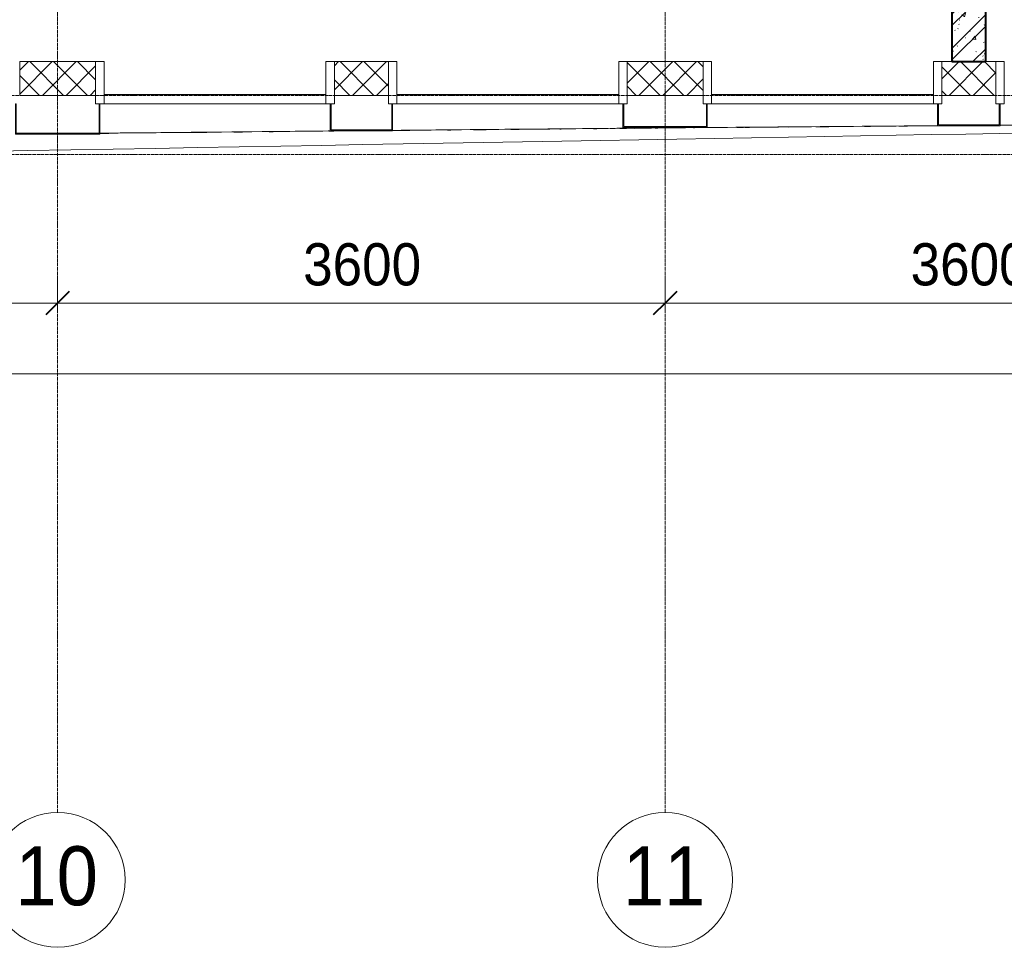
# Model space of a CAD drawing. Header units: millimetres. Extents: x 5617 to 112069, y 7718 to 237687.
# Tile 28 of 62: x 61321 to 67156, y 54849 to 60349. Entities that reach past the tile are written whole.
import ezdxf

# ---------------------------------------------------------------- set-up
doc = ezdxf.new("R2010")
doc.units = ezdxf.units.MM
doc.linetypes.add('ADSK_Линия сетки', pattern=[25, 20, -2.5, 0, -2.5])
doc.linetypes.add('Линия сетки', pattern=[25, 20, -2.5, 0, -2.5])
for name, color, linetype, lineweight in [('Импосты витража', 7, 'Continuous', 18), ('Колонны', 7, 'Continuous', 18), ('Оси', 7, 'Continuous', 9), ('Панели витража', 7, 'Continuous', 18), ('Размеры', 7, 'Continuous', 9), ('Размеры-100', 7, 'Continuous', 9), ('Стены разрез', 7, 'Continuous', 40), ('Форма', 7, 'Continuous', 18), ('Формообразующий элемент-перекрытие', 7, 'Continuous', 18)]:
    doc.layers.add(name, color=color, linetype=linetype, lineweight=lineweight)
doc.styles.add('Arial', font='arial.ttf', dxfattribs={"width": 0.9, "height": 250})
doc.styles.add('Arial_1', font='arial.ttf', dxfattribs={"width": 0.9, "height": 350})
doc.dimstyles.new('Основной_2_5_мм', dxfattribs={"dimscale": 304.8, "dimtxt": 255.06485, "dimasz": 0.463911, "dimexe": 0.492126, "dimexo": 0.492126, "dimgap": 0.098425, "dimtad": 1, "dimdec": 0, "dimdsep": 46, "dimtxsty": 'Arial', "dimblk1": 'OBLIQUE', "dimblk2": 'OBLIQUE', "dimsah": 1, "dimcen": 0.09, "dimdle": 0.492126, "dimazin": 2, "dimtfac": 1, "dimtdec": 4, "dimtix": 1, "dimtmove": 0, "dimatfit": 3, "dimfxl": 1, "dimtvp": 1, "dimtolj": 1, "dimtzin": 0, "dimlwd": 20, "dimlwe": 20, "dimarcsym": 2})
pattern_1 = [(45, (0, 0), (-70.71068, 70.71068), []), (135, (0, 0), (-70.71068, -70.71068), [])]

# ---------------------------------------------------------------- blocks, each defined once
blk = doc.blocks.new('135_SLK_K1_AR_rvt-1-МКСС_K1_L26_85_950_1')
at = {"layer": 'Стены разрез', "lineweight": 9, "true_color": 0xaaaaaa}
h = blk.add_hatch(dxfattribs=at)
h.set_pattern_fill('FP_2', color=253, style=0, pattern_type=2)
h.set_pattern_definition([(50, (0, 0), (218.62117, -19.1268), [22.86, -251.46]), (355, (0, 0), (-42.2919, 229.2684), [18.288, -201.168]), (100.451, (18.22, -1.6), (176.3311, 210.13963), [19.428, -213.708]), (46.184, (0, 60.96), (325.29495, -50.4516), [34.29, -377.19]), (96.636, (27.1, 56.76), (284.883, 296.9127), [29.142, -320.562]), (351.184, (0, 60.96), (284.8858, 296.9107), [27.432, -301.752]), (21, (30.48, 45.72), (181.93753, -122.71832), [22.86, -251.46]), (326, (30.48, 45.72), (74.1622, 221.0262), [18.288, -201.168]), (71.451, (45.64, 35.5), (256.10035, 98.30526), [19.428, -213.708]), (37.5, (0, 0), (3.70639, 101.465895), [3.353, -195.377, 3.353, -200.863, -201.93]), (37.5, (0, 0), (3.70639, 101.465895), [-402.946, 3.353, -198.577]), (7.5, (0, 0), (80.18358, 120.21653), [3.353, -113.081, 3.353, -190.805, -76.962]), (7.5, (0, 0), (80.18358, 120.21653), [-310.591, 3.353, -73.609]), (327.5, (-67.97, 0), (162.70865, -6.87497), [3.353, -72.847, 3.353, -234.391, -315.468]), (327.5, (-67.97, 0), (162.70865, -6.87497), [-313.944, 3.353, -312.115]), (317.5, (-98.45, 0), (177.75468, 30.51183), [3.353, -95.707, 3.353, -154.534, -224.028]), (317.5, (-98.45, 0), (177.75468, 30.51183), [-256.946, 3.353, -220.675])])
h.paths.add_polyline_path([(52250, 60100), (52250, 64000), (52050, 64000), (52050, 60100), (52123.6, 60100)])
h = blk.add_hatch(dxfattribs=at)
h.set_pattern_fill('FP_3', color=253, style=0, pattern_type=2)
h.set_pattern_definition([(45, (0, 0), (-101.02788, 101.02788), []), (45, (67.35, 0), (-101.02788, 101.02788), [])])
h.paths.add_polyline_path([(52250, 60100), (52250, 64000), (52050, 64000), (52050, 60100), (52123.6, 60100)])
at = {"layer": 'Стены разрез', "color": 253, "true_color": 0xaaaaaa}
for p, q in [((52050, 64000), (52050, 60100)), ((52250, 60100), (52250, 63800)), ((52050, 60100), (52250, 60100))]:
    blk.add_line(p, q, dxfattribs=at)
blk = doc.blocks.new('Rectangular Mullion - R_StandardFrame_50Wx250H-V46-МКСС_K1_L26_85_950_1')
at = {"layer": 'Импосты витража', "color": 253, "lineweight": 5, "true_color": 0xaaaaaa}
for p, q in [((-25, 0), (-25, 250)), ((-25, 250), (25, 250)), ((25, 250), (25, 0)), ((0, 0), (-25, 0)), ((25, 0), (5, 0))]:
    blk.add_line(p, q, dxfattribs=at)
blk = doc.blocks.new('System Panel - A_PAN_Glass-7449970-МКСС_K1_L26_85_950_1')
at = {"layer": 'Панели витража', "color": 253, "lineweight": 5, "true_color": 0xaaaaaa}
for p, q in [((657.5, 0), (-657.5, 0)), ((-657.5, 0), (-657.5, -55)), ((657.5, -55), (657.5, 0)), ((-657.5, -55), (657.5, -55))]:
    blk.add_line(p, q, dxfattribs=at)
blk = doc.blocks.new('Rectangular Mullion - R_StandardFrame_50Wx250H-7449967-МКСС_K1_L26_85_950_1')
at = {"layer": 'Импосты витража', "color": 253, "lineweight": 5, "true_color": 0xaaaaaa}
for p, q in [((-25, 0), (-25, 250)), ((-25, 250), (25, 250)), ((25, 250), (25, 0)), ((-5, 0), (-25, 0)), ((25, 0), (0, 0))]:
    blk.add_line(p, q, dxfattribs=at)
blk = doc.blocks.new('System Panel - A_PAN_Glass закаленное-7451310-МКСС_K1_L26_85_950_1')
at = {"layer": 'Панели витража', "color": 253, "lineweight": 5, "true_color": 0xaaaaaa}
for p, q in [((657.5, 0), (-657.5, 0)), ((-657.5, 0), (-657.5, -55)), ((657.5, -55), (657.5, 0)), ((-657.5, -55), (657.5, -55))]:
    blk.add_line(p, q, dxfattribs=at)
blk = doc.blocks.new('A_SLK_PAN_Type1 - Прямой тип панели-6617964-МКСС_K1_L26_85_950_1')
at = {"layer": 'Колонны', "lineweight": 5}
for p, q in [((-245, 0), (-250, 0)), ((-250, 0), (-250, -180)), ((-245, -175), (-245, 0)), ((245, 0), (245, -175)), ((250, 0), (245, 0)), ((250, -180), (250, 0)), ((245, -175), (-245, -175)), ((-250, -180), (250, -180))]:
    blk.add_line(p, q, dxfattribs=at)
blk = doc.blocks.new('A_SLK_PAN_Type1 - Прямой тип панели-6617965-МКСС_K1_L26_85_950_1')
at = {"layer": 'Колонны', "lineweight": 5}
for p, q in [((-245, 0), (-250, 0)), ((-250, 0), (-250, -140)), ((-245, -135), (-245, 0)), ((245, 0), (245, -135)), ((250, 0), (245, 0)), ((250, -140), (250, 0)), ((-250, -140), (250, -140)), ((245, -135), (-245, -135))]:
    blk.add_line(p, q, dxfattribs=at)
blk = doc.blocks.new('A_SLK_PAN_Type1 - Прямой тип панели-6617973-МКСС_K1_L26_85_950_1')
at = {"layer": 'Колонны', "lineweight": 5}
for p, q in [((-180, 0), (-185, 0)), ((-185, 0), (-185, -160)), ((-180, -155), (-180, 0)), ((180, 0), (180, -155)), ((185, 0), (180, 0)), ((185, -160), (185, 0)), ((-185, -160), (185, -160)), ((180, -155), (-180, -155))]:
    blk.add_line(p, q, dxfattribs=at)
blk = doc.blocks.new('A_SLK_PAN_Type1 - Прямой тип панели-6617974-МКСС_K1_L26_85_950_1')
at = {"layer": 'Колонны', "lineweight": 5}
for p, q in [((-180, 0), (-185, 0)), ((-185, 0), (-185, -130)), ((-180, -125), (-180, 0)), ((180, 0), (180, -125)), ((185, 0), (180, 0)), ((185, -130), (185, 0)), ((-185, -130), (185, -130)), ((180, -125), (-180, -125))]:
    blk.add_line(p, q, dxfattribs=at)
blk = doc.blocks.new('135_SLK_K1_AR_FCD_rvt-1-МКСС_K1_L26_85_950_1')
at = {"layer": 'Стены разрез', "lineweight": 5, "true_color": 0xaaaaaa}
h = blk.add_hatch(dxfattribs=at)
h.set_pattern_fill('FP_5', color=253, style=0, pattern_type=2)
h.set_pattern_definition(pattern_1)
h.paths.add_polyline_path([(46525, 59900), (46975, 59900), (46975, 60100), (46525, 60100)])
h = blk.add_hatch(dxfattribs=at)
h.set_pattern_fill('FP_5', color=253, style=0, pattern_type=2)
h.set_pattern_definition(pattern_1)
h.paths.add_polyline_path([(48390, 59900), (48710, 59900), (48710, 60100), (48390, 60100)])
h = blk.add_hatch(dxfattribs=at)
h.set_pattern_fill('FP_5', color=253, style=0, pattern_type=2)
h.set_pattern_definition(pattern_1)
h.paths.add_polyline_path([(50125, 59900), (50575, 59900), (50575, 60100), (50125, 60100)])
h = blk.add_hatch(dxfattribs=at)
h.set_pattern_fill('FP_5', color=253, style=0, pattern_type=2)
h.set_pattern_definition(pattern_1)
h.paths.add_polyline_path([(51990, 59900), (52310, 59900), (52310, 60100), (51990, 60100)])
at = {"layer": 'Стены разрез', "color": 253, "lineweight": 9, "true_color": 0xaaaaaa}
for p, q in [((46975, 60100), (46525, 60100)), ((46525, 60100), (46525, 59900)), ((46975, 59900), (46975, 60100)), ((48710, 60100), (48390, 60100)), ((48390, 60100), (48390, 59900)), ((48710, 59900), (48710, 60100)), ((50575, 60100), (50125, 60100)), ((50125, 60100), (50125, 59900)), ((50575, 59900), (50575, 60100)), ((52310, 60100), (51990, 60100)), ((51990, 60100), (51990, 59900)), ((52310, 59900), (52310, 60100)), ((46525, 59900), (46975, 59900)), ((48390, 59900), (48710, 59900)), ((50125, 59900), (50575, 59900)), ((51990, 59900), (52310, 59900))]:
    blk.add_line(p, q, dxfattribs=at)
at = {"layer": 'Форма', "color": 253, "lineweight": 5, "true_color": 0xaaaaaa}
blk.add_open_spline([(22960.9, 59315.6), (23921.4, 59304.8), (32653.8, 59261.7), (51193, 59682.2), (56217.7, 59730)], degree=3, knots=[40.184628, 40.184628, 40.184628, 40.184628, 45.960513, 86.414517, 86.414517, 86.414517, 86.414517], dxfattribs=at)
at = {"layer": 'Форма', "color": 253, "lineweight": 9, "true_color": 0xaaaaaa}
for points, knots in [([(48735, 59692.4), (49280.4, 59697.5), (50357.1, 59707.2), (51433.8, 59716.1), (51965.2, 59720.2)], [-0.19236603, -0.19236603, -0.19236603, -0.19236603, -0.15686275, -0.12227221, -0.12227221, -0.12227221, -0.12227221]), ([(52335, 59723), (52483.6, 59724.1), (52938.6, 59727.4), (53393.6, 59730.4), (53700, 59732.2)], [-0.11424744, -0.11424744, -0.11424744, -0.11424744, -0.10457516, -0.08462814, -0.08462814, -0.08462814, -0.08462814]), ([(47000, 59675.6), (47320.5, 59678.8), (47815.3, 59683.6), (48310.2, 59688.4), (48484.5, 59690)], [-0.23001502, -0.23001502, -0.23001502, -0.23001502, -0.20915033, -0.1978019, -0.1978019, -0.1978019, -0.1978019])]:
    blk.add_open_spline(points, degree=3, knots=knots, dxfattribs=at)
blk.add_open_spline([(46941.4, 59675), (46959.3, 59675.2), (46977.2, 59675.4), (46995, 59675.5)], degree=3, dxfattribs=at)
at = {"layer": 'Формообразующий элемент-перекрытие', "color": 253, "lineweight": 5, "true_color": 0xaaaaaa}
for points in [[(48837.9, 59692.2), (48803.6, 59691.9), (48769.3, 59691.6), (48735, 59691.2)], [(48963.9, 59693.4), (48946.8, 59693.2), (48929.7, 59693.1), (48912.7, 59692.9)], [(49100.1, 59694.7), (49087, 59694.5), (49073.8, 59694.4), (49060.7, 59694.3)], [(49364.7, 59697.1), (49314.9, 59696.7), (49265.1, 59696.2), (49215.3, 59695.7)], [(49485.9, 59698.2), (49469.4, 59698.1), (49452.9, 59697.9), (49436.4, 59697.8)], [(49666, 59699.9), (49637.6, 59699.6), (49609.2, 59699.4), (49580.7, 59699.1)], [(49760.1, 59700.7), (49748.6, 59700.6), (49737.1, 59700.5), (49725.6, 59700.4)], [(49821.1, 59701.3), (49802.9, 59701.1), (49784.7, 59701), (49766.5, 59700.8)], [(49963.5, 59702.6), (49951.1, 59702.5), (49938.6, 59702.4), (49926.2, 59702.2)], [(50053.4, 59703.4), (50043.5, 59703.3), (50033.5, 59703.2), (50023.5, 59703.1)], [(50121.1, 59704), (50108.2, 59703.9), (50095.3, 59703.8), (50082.4, 59703.6)], [(50202.7, 59704.7), (50190.5, 59704.6), (50178.3, 59704.5), (50166.1, 59704.4)], [(50306.6, 59705.6), (50301.5, 59705.6), (50296.5, 59705.5), (50291.5, 59705.5)], [(50434, 59706.7), (50427.6, 59706.7), (50421.2, 59706.6), (50414.7, 59706.6)], [(50524, 59707.5), (50521.8, 59707.5), (50519.7, 59707.5), (50517.5, 59707.5)], [(50656.5, 59708.7), (50647.6, 59708.6), (50638.6, 59708.5), (50629.7, 59708.5)], [(50711.4, 59709.2), (50699.8, 59709.1), (50688.3, 59709), (50676.7, 59708.9)], [(50814.6, 59710), (50801.3, 59709.9), (50788.1, 59709.8), (50774.8, 59709.7)], [(50878.8, 59710.6), (50859.7, 59710.4), (50840.6, 59710.3), (50821.4, 59710.1)], [(51021.5, 59711.8), (50990.8, 59711.5), (50960, 59711.3), (50929.3, 59711)], [(51179, 59713.1), (51146.2, 59712.8), (51113.4, 59712.6), (51080.5, 59712.3)], [(51346.3, 59714.5), (51311.6, 59714.2), (51276.9, 59713.9), (51242.2, 59713.6)], [(51464.4, 59715.5), (51451.9, 59715.4), (51439.5, 59715.3), (51427.1, 59715.2)], [(51566.8, 59716.3), (51555.2, 59716.2), (51543.6, 59716.1), (51531.9, 59716)], [(51625.6, 59716.8), (51613.1, 59716.7), (51600.7, 59716.6), (51588.2, 59716.5)], [(51718.7, 59717.5), (51709.9, 59717.5), (51701.1, 59717.4), (51692.3, 59717.3)], [(51786.3, 59718.1), (51769, 59717.9), (51751.6, 59717.8), (51734.3, 59717.7)], [(51921.9, 59719.1), (51891.2, 59718.9), (51860.6, 59718.7), (51829.9, 59718.4)], [(52033.8, 59720), (52019.6, 59719.9), (52005.3, 59719.8), (51991.1, 59719.7)], [(47107.9, 59675.3), (47072, 59675), (47036, 59674.6), (47000, 59674.3)], [(47334, 59677.6), (47315.3, 59677.4), (47296.5, 59677.2), (47277.7, 59677)], [(47634.5, 59680.6), (47583.9, 59680.1), (47533.4, 59679.6), (47482.9, 59679.1)], [(47846, 59682.7), (47828.9, 59682.5), (47811.8, 59682.3), (47794.7, 59682.2)], [(48026.5, 59684.4), (48018.9, 59684.4), (48011.4, 59684.3), (48003.8, 59684.2)], [(48111.2, 59685.2), (48110.3, 59685.2), (48109.5, 59685.2), (48108.6, 59685.2)], [(48322, 59687.3), (48315.3, 59687.2), (48308.6, 59687.2), (48301.8, 59687.1)], [(48387.3, 59687.9), (48377.1, 59687.8), (48366.8, 59687.7), (48356.6, 59687.6)], [(48597.9, 59689.9), (48576, 59689.7), (48554.1, 59689.5), (48532.2, 59689.3)]]:
    blk.add_open_spline(points, degree=3, dxfattribs=at)
at = {"layer": 'Импосты витража', "color": 253, "lineweight": 5, "true_color": 0xaaaaaa, "extrusion": (0, 0, -1)}
for name, p in [('Rectangular Mullion - R_StandardFrame_50Wx250H-V46-МКСС_K1_L26_85_950_1', (-47000, 59850)), ('Rectangular Mullion - R_StandardFrame_50Wx250H-7449967-МКСС_K1_L26_85_950_1', (-48365, 59850)), ('Rectangular Mullion - R_StandardFrame_50Wx250H-V46-МКСС_K1_L26_85_950_1', (-48735, 59850)), ('Rectangular Mullion - R_StandardFrame_50Wx250H-7449967-МКСС_K1_L26_85_950_1', (-50100, 59850)), ('Rectangular Mullion - R_StandardFrame_50Wx250H-V46-МКСС_K1_L26_85_950_1', (-50600, 59850)), ('Rectangular Mullion - R_StandardFrame_50Wx250H-7449967-МКСС_K1_L26_85_950_1', (-51965, 59850)), ('Rectangular Mullion - R_StandardFrame_50Wx250H-V46-МКСС_K1_L26_85_950_1', (-52335, 59850))]:
    blk.add_blockref(name, p, dxfattribs=at)
at = {"layer": 'Колонны', "color": 253, "lineweight": 5, "true_color": 0xaaaaaa}
for name, p in [('A_SLK_PAN_Type1 - Прямой тип панели-6617964-МКСС_K1_L26_85_950_1', (46750, 59850)), ('A_SLK_PAN_Type1 - Прямой тип панели-6617973-МКСС_K1_L26_85_950_1', (48550, 59850)), ('A_SLK_PAN_Type1 - Прямой тип панели-6617965-МКСС_K1_L26_85_950_1', (50350, 59850)), ('A_SLK_PAN_Type1 - Прямой тип панели-6617974-МКСС_K1_L26_85_950_1', (52150, 59850))]:
    blk.add_blockref(name, p, dxfattribs=at)
at = {"layer": 'Панели витража', "color": 253, "lineweight": 5, "true_color": 0xaaaaaa, "rotation": 180}
for name, p in [('System Panel - A_PAN_Glass-7449970-МКСС_K1_L26_85_950_1', (47682.5, 59850)), ('System Panel - A_PAN_Glass-7449970-МКСС_K1_L26_85_950_1', (49417.5, 59850)), ('System Panel - A_PAN_Glass закаленное-7451310-МКСС_K1_L26_85_950_1', (51282.5, 59850))]:
    blk.add_blockref(name, p, dxfattribs=at)
blk = doc.blocks.new('Ось сетки - Круг_Ø8 мм-6577-МКСС_K1_L26_85_950_1')
at = {"layer": 'Оси', "lineweight": 20}
for start, end in [(360, 180), (180, 360)]:
    blk.add_arc((0, 0), 4, start, end, dxfattribs=at)
blk = doc.blocks.new('DIMBLOCK12-МКСС_K1_L26_85_950_1')
at = {"layer": 'Размеры-100', "lineweight": 20, "transparency": 16777216}
for p, q in [((57946.3, 58668.6), (57946.3, 58818.6)), ((61546.3, 58668.6), (61546.3, 58818.6)), ((57946.3, 58668.6), (61546.3, 58668.6)), ((57946.3, 58668.6), (57946.3, 58618.6)), ((61546.3, 58668.6), (61546.3, 58618.6))]:
    blk.add_line(p, q, dxfattribs=at)
at = {"layer": 'Размеры-100', "lineweight": 40, "transparency": 16777216}
for p, q in [((57946.3, 58668.6), (58017, 58739.3)), ((61546.3, 58668.6), (61617, 58739.3)), ((57946.3, 58668.6), (57875.6, 58597.9)), ((61546.3, 58668.6), (61475.6, 58597.9))]:
    blk.add_line(p, q, dxfattribs=at)
at = {"layer": 'Размеры-100', "color": 0, "lineweight": 20, "transparency": 16777216, "insert": (59401, 59023.2), "char_height": 250, "width": 828.765, "attachment_point": 1, "line_spacing_factor": 0.941778, "style": 'Arial'}
blk.add_mtext('3600', dxfattribs=at)
blk = doc.blocks.new('_Oblique')
at = {"color": 0, "linetype": 'ByBlock', "lineweight": -2}
blk.add_line((-0.5, -0.5), (0.5, 0.5), dxfattribs=at)
blk = doc.blocks.new('DIMBLOCK13-МКСС_K1_L26_85_950_1')
at = {"layer": 'Размеры-100', "lineweight": 20, "transparency": 16777216}
for p, q in [((61546.3, 58668.6), (61546.3, 58818.6)), ((65146.3, 58668.6), (65146.3, 58818.6)), ((61546.3, 58668.6), (65146.3, 58668.6)), ((61546.3, 58668.6), (61546.3, 58618.6)), ((65146.3, 58668.6), (65146.3, 58618.6))]:
    blk.add_line(p, q, dxfattribs=at)
at = {"layer": 'Размеры-100', "lineweight": 40, "transparency": 16777216}
for p, q in [((61546.3, 58668.6), (61617, 58739.3)), ((65146.3, 58668.6), (65217, 58739.3)), ((61546.3, 58668.6), (61475.6, 58597.9)), ((65146.3, 58668.6), (65075.6, 58597.9))]:
    blk.add_line(p, q, dxfattribs=at)
at = {"layer": 'Размеры-100', "color": 0, "lineweight": 20, "transparency": 16777216, "insert": (63001, 59023.2), "char_height": 250, "width": 828.765, "attachment_point": 1, "line_spacing_factor": 0.941778, "style": 'Arial'}
blk.add_mtext('3600', dxfattribs=at)
blk = doc.blocks.new('DIMBLOCK14-МКСС_K1_L26_85_950_1')
at = {"layer": 'Размеры-100', "lineweight": 20, "transparency": 16777216}
for p, q in [((65146.3, 58668.6), (65146.3, 58818.6)), ((68746.3, 58668.6), (68746.3, 58818.6)), ((65146.3, 58668.6), (68746.3, 58668.6)), ((65146.3, 58668.6), (65146.3, 58618.6)), ((68746.3, 58668.6), (68746.3, 58618.6))]:
    blk.add_line(p, q, dxfattribs=at)
at = {"layer": 'Размеры-100', "lineweight": 40, "transparency": 16777216}
for p, q in [((65146.3, 58668.6), (65217, 58739.3)), ((68746.3, 58668.6), (68817, 58739.3)), ((65146.3, 58668.6), (65075.6, 58597.9)), ((68746.3, 58668.6), (68675.6, 58597.9))]:
    blk.add_line(p, q, dxfattribs=at)
at = {"layer": 'Размеры-100', "color": 0, "lineweight": 20, "transparency": 16777216, "insert": (66601, 59023.2), "char_height": 250, "width": 828.765, "attachment_point": 1, "line_spacing_factor": 0.941778, "style": 'Arial'}
blk.add_mtext('3600', dxfattribs=at)
blk = doc.blocks.new('DIMBLOCK19-МКСС_K1_L26_85_950_1')
at = {"layer": 'Размеры-100', "lineweight": 20, "transparency": 16777216}
for p, q in [((29146.3, 58248.6), (29146.3, 58398.6)), ((72346.3, 58248.6), (72346.3, 58398.6)), ((28996.3, 58248.6), (72346.3, 58248.6)), ((29146.3, 58248.6), (29146.3, 58198.6)), ((72346.3, 58248.6), (72346.3, 58198.6))]:
    blk.add_line(p, q, dxfattribs=at)
at = {"layer": 'Размеры-100', "lineweight": 40, "transparency": 16777216}
for p, q in [((29146.3, 58248.6), (29217, 58319.3)), ((72346.3, 58248.6), (72417, 58319.3)), ((29146.3, 58248.6), (29075.6, 58177.9)), ((72346.3, 58248.6), (72275.6, 58177.9))]:
    blk.add_line(p, q, dxfattribs=at)
at = {"layer": 'Размеры-100', "color": 0, "lineweight": 20, "transparency": 16777216, "insert": (50314.6, 58603.2), "char_height": 250, "width": 1035.956, "attachment_point": 1, "line_spacing_factor": 0.941778, "style": 'Arial'}
blk.add_mtext('43200', dxfattribs=at)

msp = doc.modelspace()

# ---------------------------------------------------------------- linework, layer by layer
at = {"layer": 'Оси', "linetype": 'Линия сетки'}
for p, q in [((61546.3, 55648.9), (61546.3, 78180)), ((65146.3, 55648.9), (65146.3, 78180))]:
    msp.add_line(p, q, dxfattribs=at)
at = {"layer": 'Оси', "linetype": 'ADSK_Линия сетки'}
for p, q in [((81346.3, 59900), (27640.3, 59900)), ((81346.3, 59550), (26370.3, 59550))]:
    msp.add_line(p, q, dxfattribs=at)

# ---------------------------------------------------------------- block references
at = {"lineweight": 5}
for name in ['135_SLK_K1_AR_FCD_rvt-1-МКСС_K1_L26_85_950_1', '135_SLK_K1_AR_rvt-1-МКСС_K1_L26_85_950_1']:
    msp.add_blockref(name, (14796.3, 0), dxfattribs=at)
at = {"layer": 'Оси', "lineweight": 20, "xscale": 99.99999999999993, "yscale": 99.99999999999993, "zscale": 99.99999999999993}
for p in [(61546.3, 55248.9), (65146.3, 55248.9)]:
    msp.add_blockref('Ось сетки - Круг_Ø8 мм-6577-МКСС_K1_L26_85_950_1', p, dxfattribs=at)

# ---------------------------------------------------------------- texts
at = {"layer": 'Оси', "char_height": 350, "width": 606.076, "attachment_point": 1, "style": 'Arial_1'}
for s, insert in [('10', (61295.7, 55447.9)), ('11', (64895.7, 55447.9))]:
    msp.add_mtext(s, dxfattribs=dict(at, insert=insert))

# ---------------------------------------------------------------- dimensions: what is measured, and where the dimension line sits
at = {"layer": 'Размеры', "lineweight": 20}
for base, p1, p2, override, picture, middle in [((61546.3, 58668.6), (57946.3, 58768.6), (61546.3, 58768.6), {"dimpost": '<>', "dimfxl": 3600}, 'DIMBLOCK12-МКСС_K1_L26_85_950_1', (59746.3, 58826.3)), ((65146.3, 58668.6), (61546.3, 58768.6), (65146.3, 58768.6), {"dimpost": '<>', "dimfxl": 3600}, 'DIMBLOCK13-МКСС_K1_L26_85_950_1', (63346.3, 58826.3)), ((68746.3, 58668.6), (65146.3, 58768.6), (68746.3, 58768.6), {"dimpost": '<>', "dimfxl": 3600}, 'DIMBLOCK14-МКСС_K1_L26_85_950_1', (66946.3, 58826.3)), ((72346.3, 58248.6), (29146.3, 58348.6), (72346.3, 58348.6), {"dimpost": '<>', "dimfxl": 43200}, 'DIMBLOCK19-МКСС_K1_L26_85_950_1', (50746.3, 58406.3))]:
    dim = msp.add_linear_dim(base=base, p1=p1, p2=p2, dimstyle='Основной_2_5_мм', override=override, dxfattribs=at)
    dim.commit()
    dim.dimension.update_dxf_attribs({"geometry": picture, "text_midpoint": middle})

doc.saveas('drawing.dxf')
